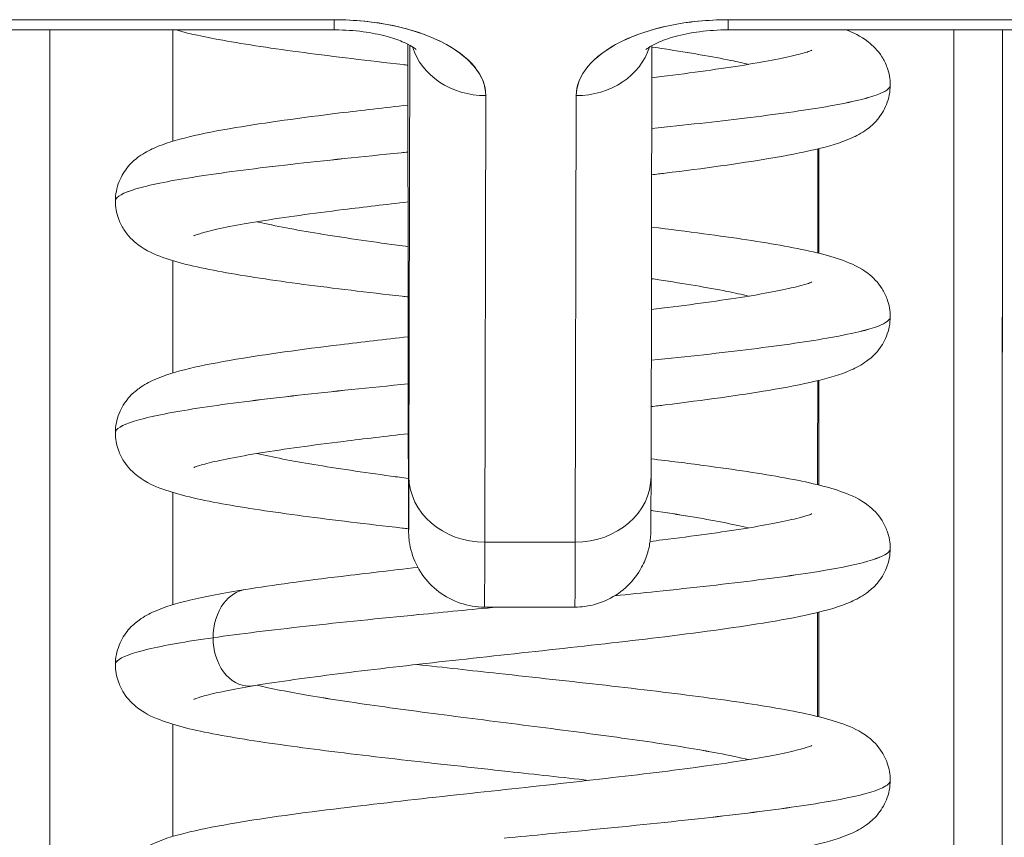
# Model space of a CAD drawing. Header units: inches. Extents: x 14 to 326, y 10 to 205.
# Tile 62 of 107: x 239.189 to 239.429, y 61.945 to 62.145. Entities that reach past the tile are written whole.
import ezdxf

# ---------------------------------------------------------------- set-up
doc = ezdxf.new("R2010")
doc.units = ezdxf.units.IN
doc.header["$LTSCALE"] = 20
doc.header["$MEASUREMENT"] = 0
doc.layers.add('Visible (ANSI)', color=7, linetype='Continuous', lineweight=5)

msp = doc.modelspace()

# ---------------------------------------------------------------- linework, layer by layer
at = {"layer": 'Visible (ANSI)'}
for p, q in [((239.26601, 62.14462), (239.07664, 62.14462)), ((239.07664, 62.14462), (239.26601, 62.14462)), ((239.55145, 62.14462), (239.36208, 62.14462)), ((239.36208, 62.14462), (239.55145, 62.14462)), ((239.07663, 62.14214), (239.266, 62.14214)), ((239.22669, 62.11501), (239.22669, 62.14214)), ((239.22669, 62.11501), (239.22669, 62.14214)), ((239.22669, 62.14214), (239.22669, 62.11501)), ((239.36206, 62.14214), (239.55143, 62.14214)), ((239.28405, 62.06974), (239.284, 62.13795)), ((239.284, 62.13795), (239.28405, 62.06974)), ((239.28446, 62.13837), (239.28422, 62.03328)), ((239.28422, 62.03328), (239.28446, 62.13837)), ((239.34328, 62.03324), (239.34351, 62.13833)), ((239.30298, 62.12612), (239.30274, 62.01726)), ((239.30274, 62.01726), (239.30298, 62.12612)), ((239.32503, 62.12612), (239.32479, 62.01726)), ((239.32479, 62.01726), (239.32503, 62.12612)), ((239.38417, 62.0877), (239.38417, 62.11318)), ((239.38417, 62.11318), (239.38417, 62.0877)), ((239.22669, 62.05852), (239.22669, 62.08585)), ((239.22669, 62.05852), (239.22669, 62.08585)), ((239.22669, 62.08585), (239.22669, 62.05852)), ((239.28405, 62.06974), (239.28405, 62.06973)), ((239.38417, 62.0312), (239.38417, 62.05668)), ((239.38417, 62.05668), (239.38417, 62.0312)), ((239.22669, 62.00202), (239.22669, 62.02936)), ((239.22669, 62.00202), (239.22669, 62.02936)), ((239.22669, 62.02936), (239.22669, 62.00202)), ((239.32479, 62.01726), (239.30274, 62.01726)), ((239.30274, 62.01726), (239.32479, 62.01726)), ((239.30267, 62.00144), (239.32471, 62.00144)), ((239.38417, 61.9747), (239.38417, 62.00019)), ((239.38417, 62.00019), (239.38417, 61.9747)), ((239.22669, 61.94553), (239.22669, 61.97286)), ((239.22669, 61.94553), (239.22669, 61.97286)), ((239.22669, 61.97286), (239.22669, 61.94553))]:
    msp.add_line(p, q, dxfattribs=at)
for centre, major_axis, ratio, start_param, end_param in [((239.266, 62.16065), (0, -0.0185), 0.001274, 0, 0.523599), ((239.266, 62.16065), (0, -0.0185), 0.001274, 0, 0.523599), ((239.26597, 62.12612), (0.03701, 0.00003), 0.5, 6.281715, 7.852511), ((239.36204, 62.12612), (-0.03701, -0.00003), 0.5, 4.710918, 6.281715), ((239.36206, 62.16065), (0, -0.0185), 0.001274, 0, 0.523599), ((239.36206, 62.16065), (0, -0.0185), 0.001274, 0, 0.523599), ((239.19788, 61.84721), (0, 0.98425), 0.001274, 1.266466, 1.56886), ((239.41835, 61.84721), (0, -0.98425), 0.001274, 4.408059, 4.710116), ((239.43016, 61.84721), (0, 0.97244), 0.001274, 1.262649, 1.570796), ((239.28347, 61.89839), (0, -0.47913), 0.001274, 2.094395, 2.095991), ((239.30297, 62.14214), (-0.0185, 0.00004), 0.866025, 0.264148, 1.573343), ((239.30297, 62.14214), (-0.0185, 0.00004), 0.866025, 0.264148, 1.573343), ((239.32502, 62.14214), (0.0185, -0.00004), 0.866025, 4.714936, 6.021869), ((239.32502, 62.14214), (0.0185, -0.00004), 0.866025, 4.714936, 6.021869), ((239.28416, 62.11955), (0, -0.09961), 0.001274, 5.235988, 6.806784), ((239.30273, 62.03328), (-0.0185, 0.00004), 0.866025, 0.002547, 1.573343), ((239.30273, 62.03328), (-0.0185, 0.00004), 0.866025, 0.002547, 1.573343), ((239.32478, 62.03328), (0.0185, -0.00004), 0.866025, 4.714936, 6.283185), ((239.32478, 62.03328), (0.0185, -0.00004), 0.866025, 4.714936, 6.283185), ((239.30266, 62.11955), (0, -0.11811), 0.001274, 0, 0.523599), ((239.30266, 62.11955), (0, -0.11811), 0.001274, 6.283185, 6.806766), ((239.32471, 62.11955), (0, -0.11811), 0.001274, 0, 0.523581), ((239.32471, 62.11955), (0, -0.11811), 0.001274, 0.000005, 0.523603)]:
    msp.add_ellipse(centre, major_axis=major_axis, ratio=ratio, start_param=start_param, end_param=end_param, dxfattribs=at)
for points, knots in [([(239.30298, 62.12612), (239.30292, 62.12865), (239.30201, 62.13098), (239.30019, 62.13319), (239.29836, 62.13539), (239.29562, 62.13747), (239.29217, 62.1392), (239.28871, 62.14093), (239.28455, 62.1423), (239.28014, 62.14322), (239.27573, 62.14413), (239.27107, 62.14459), (239.26601, 62.14462)], [0, 0, 0, 0, 0.25, 0.25, 0.25, 0.5, 0.5, 0.5, 0.75, 0.75, 0.75, 1, 1, 1, 1]), ([(239.36208, 62.14462), (239.35701, 62.14459), (239.35235, 62.14413), (239.34793, 62.14322), (239.34352, 62.1423), (239.33935, 62.14093), (239.33589, 62.1392), (239.33243, 62.13747), (239.32968, 62.13539), (239.32785, 62.13318), (239.32601, 62.13098), (239.3251, 62.12865), (239.32503, 62.12612)], [0, 0, 0, 0, 0.25, 0.25, 0.25, 0.5, 0.5, 0.5, 0.75, 0.75, 0.75, 1, 1, 1, 1]), ([(239.284, 62.13354), (239.28361, 62.13358), (239.28321, 62.13363), (239.27427, 62.13464), (239.26604, 62.13562), (239.25119, 62.13758), (239.24445, 62.13858), (239.2344, 62.14041), (239.23066, 62.14119), (239.22738, 62.14214)], [0.3909909, 0.3909909, 0.3909909, 0.3909909, 0.3941478, 0.3941478, 0.462274, 0.462274, 0.5317151, 0.5317151, 0.5867458, 0.5867458, 0.5867458, 0.5867458]), ([(239.28598, 62.13735), (239.28598, 62.13735), (239.28596, 62.13736), (239.28581, 62.1375), (239.28549, 62.13776), (239.2844, 62.13842), (239.28361, 62.13884), (239.28151, 62.13972), (239.28017, 62.14018), (239.27696, 62.14104), (239.27505, 62.14142), (239.27088, 62.14197), (239.26859, 62.14213), (239.2662, 62.14214), (239.2661, 62.14214), (239.266, 62.14214)], [0.458745, 0.458745, 0.458745, 0.458745, 0.511139, 0.511139, 0.68548, 0.68548, 0.871321, 0.871321, 1.079586, 1.079586, 1.310958, 1.310958, 1.558937, 1.558937, 1.569693, 1.569693, 1.569693, 1.569693]), ([(239.36206, 62.14214), (239.35971, 62.14214), (239.35736, 62.14199), (239.35297, 62.14142), (239.35093, 62.14101), (239.34747, 62.14006), (239.34602, 62.13953), (239.34387, 62.13856), (239.3431, 62.13812), (239.34221, 62.13751), (239.34201, 62.13732), (239.34201, 62.13732)], [1.569693, 1.569693, 1.569693, 1.569693, 1.824003, 1.824003, 2.072339, 2.072339, 2.302798, 2.302798, 2.507114, 2.507114, 2.683583, 2.683583, 2.683583, 2.683583]), ([(239.39084, 62.14214), (239.3926, 62.14147), (239.39433, 62.14067), (239.39735, 62.13837), (239.39857, 62.1372), (239.40009, 62.13478), (239.40053, 62.1339), (239.40135, 62.13162), (239.40162, 62.13013), (239.40162, 62.12868)], [0.61017388, 0.61017388, 0.61017388, 0.61017388, 0.64266895, 0.64266895, 0.66284837, 0.66284837, 0.67235544, 0.67235544, 0.68610313, 0.68610313, 0.68610313, 0.68610313]), ([(239.42892, 61.84721), (239.42892, 61.89761), (239.42893, 61.9474), (239.42894, 61.99718), (239.42895, 62.04608), (239.42896, 62.09495), (239.42898, 62.14214)], [0, 0, 0, 0, 0.3333333, 0.3333333, 0.3333333, 0.6608154, 0.6608154, 0.6608154, 0.6608154]), ([(239.34349, 62.13048), (239.34426, 62.13057), (239.34502, 62.13066), (239.35334, 62.1317), (239.36032, 62.13265), (239.37167, 62.13447), (239.37632, 62.13539), (239.38059, 62.1365), (239.38159, 62.13681), (239.38238, 62.13711), (239.38252, 62.13718), (239.38252, 62.13718)], [0.4507378, 0.4507378, 0.4507378, 0.4507378, 0.4573496, 0.4573496, 0.5238417, 0.5238417, 0.5881778, 0.5881778, 0.6161894, 0.6161894, 0.6296924, 0.6296924, 0.6296924, 0.6296924]), ([(239.36708, 62.13374), (239.36575, 62.13405), (239.36432, 62.13437), (239.36278, 62.13468), (239.35821, 62.13562), (239.35271, 62.13656), (239.34657, 62.1375), (239.34557, 62.13765), (239.34455, 62.1378), (239.34351, 62.13796)], [0.77600384, 0.77600384, 0.77600384, 0.77600384, 0.78125, 0.78125, 0.78125, 0.796875, 0.796875, 0.796875, 0.79942627, 0.79942627, 0.79942627, 0.79942627]), ([(239.34351, 62.13796), (239.34455, 62.1378), (239.35182, 62.13671), (239.36005, 62.13531), (239.36575, 62.13405), (239.36708, 62.13374)], [0.20057373, 0.20057373, 0.20057373, 0.20057373, 0.203125, 0.21875, 0.22399616, 0.22399616, 0.22399616, 0.22399616]), ([(239.40162, 62.12868), (239.40162, 62.12708), (239.40128, 62.12543), (239.40013, 62.12254), (239.39932, 62.12127), (239.39763, 62.11926), (239.39674, 62.1185), (239.39457, 62.11693), (239.39333, 62.11629), (239.38941, 62.11455), (239.38666, 62.11377), (239.38009, 62.11221), (239.37628, 62.11147), (239.36487, 62.10956), (239.35619, 62.10837), (239.34562, 62.10708), (239.34454, 62.10695), (239.34344, 62.10682)], [0, 0, 0, 0, 0.0152104, 0.0152104, 0.0301399, 0.0301399, 0.0454448, 0.0454448, 0.0681764, 0.0681764, 0.1184476, 0.1184476, 0.1683083, 0.1683083, 0.2502352, 0.2502352, 0.2594449, 0.2594449, 0.2594449, 0.2594449]), ([(239.40162, 62.12868), (239.40162, 62.12787), (239.39911, 62.12611), (239.38724, 62.12342), (239.36777, 62.12071), (239.35157, 62.11894), (239.34347, 62.1181)], [0.25206857, 0.25206857, 0.25206857, 0.25206857, 0.265625, 0.28125, 0.296875, 0.31079138, 0.31079138, 0.31079138, 0.31079138]), ([(239.34347, 62.1181), (239.35157, 62.11894), (239.3592, 62.11977), (239.36607, 62.12061), (239.37377, 62.12155), (239.38051, 62.12249), (239.38594, 62.12342), (239.39138, 62.12436), (239.39552, 62.1253), (239.39816, 62.12624), (239.40046, 62.12705), (239.40162, 62.12787), (239.40162, 62.12868)], [0.68920862, 0.68920862, 0.68920862, 0.68920862, 0.703125, 0.703125, 0.703125, 0.71875, 0.71875, 0.71875, 0.734375, 0.734375, 0.734375, 0.74793143, 0.74793143, 0.74793143, 0.74793143]), ([(239.21265, 62.10043), (239.21265, 62.10203), (239.21298, 62.10368), (239.21414, 62.10658), (239.21495, 62.10785), (239.21664, 62.10985), (239.21752, 62.11061), (239.21967, 62.11216), (239.22089, 62.1128), (239.22474, 62.11452), (239.22744, 62.11529), (239.23393, 62.11685), (239.23771, 62.11759), (239.24913, 62.11951), (239.25785, 62.12071), (239.27266, 62.12252), (239.27826, 62.12317), (239.28401, 62.12382)], [0, 0, 0, 0, 0.015191, 0.015191, 0.0301093, 0.0301093, 0.0452586, 0.0452586, 0.0676942, 0.0676942, 0.1171263, 0.1171263, 0.1671679, 0.1671679, 0.2496397, 0.2496397, 0.2950498, 0.2950498, 0.2950498, 0.2950498]), ([(239.28402, 62.11233), (239.28346, 62.11228), (239.27336, 62.11128), (239.25462, 62.10935), (239.23241, 62.10654), (239.21746, 62.10372), (239.21295, 62.10169), (239.21265, 62.10059), (239.21265, 62.10043)], [0.34283173, 0.34283173, 0.34283173, 0.34283173, 0.34375, 0.359375, 0.375, 0.390625, 0.40625, 0.40889812, 0.40889812, 0.40889812, 0.40889812]), ([(239.21265, 62.10043), (239.21265, 62.10059), (239.21269, 62.10075), (239.21278, 62.10091), (239.2133, 62.10185), (239.21538, 62.10279), (239.21891, 62.10372), (239.22244, 62.10466), (239.22743, 62.1056), (239.23362, 62.10654), (239.23981, 62.10748), (239.24722, 62.10842), (239.25547, 62.10935), (239.26372, 62.11029), (239.27283, 62.11123), (239.28234, 62.11217), (239.2829, 62.11222), (239.28346, 62.11228), (239.28402, 62.11233)], [0.59110188, 0.59110188, 0.59110188, 0.59110188, 0.59375, 0.59375, 0.59375, 0.609375, 0.609375, 0.609375, 0.625, 0.625, 0.625, 0.640625, 0.640625, 0.640625, 0.65625, 0.65625, 0.65625, 0.65716827, 0.65716827, 0.65716827, 0.65716827]), ([(239.28405, 62.07704), (239.28357, 62.07709), (239.28309, 62.07714), (239.27408, 62.07816), (239.26585, 62.07914), (239.25103, 62.0811), (239.2443, 62.08211), (239.23284, 62.0842), (239.22822, 62.08522), (239.22222, 62.0874), (239.22026, 62.08821), (239.21697, 62.0907), (239.21574, 62.09187), (239.2142, 62.0943), (239.21375, 62.09519), (239.21292, 62.09749), (239.21265, 62.09898), (239.21265, 62.10043)], [0.390871, 0.390871, 0.390871, 0.390871, 0.3946655, 0.3946655, 0.4628016, 0.4628016, 0.5322576, 0.5322576, 0.605113, 0.605113, 0.6422421, 0.6422421, 0.6626319, 0.6626319, 0.6723317, 0.6723317, 0.6861274, 0.6861274, 0.6861274, 0.6861274]), ([(239.28403, 62.10019), (239.27857, 62.09957), (239.27327, 62.09895), (239.26076, 62.09739), (239.2538, 62.09644), (239.24249, 62.09462), (239.23786, 62.0937), (239.23362, 62.0926), (239.23264, 62.09228), (239.23189, 62.092), (239.23175, 62.09193), (239.23175, 62.09193)], [0.4143739, 0.4143739, 0.4143739, 0.4143739, 0.4579456, 0.4579456, 0.524421, 0.524421, 0.5887205, 0.5887205, 0.6166735, 0.6166735, 0.6299268, 0.6299268, 0.6299268, 0.6299268]), ([(239.28404, 62.08929), (239.28314, 62.08941), (239.28225, 62.08953), (239.28137, 62.08965), (239.27448, 62.09059), (239.26802, 62.09153), (239.26229, 62.09247), (239.25657, 62.09341), (239.25158, 62.09434), (239.24757, 62.09528), (239.24745, 62.09531), (239.24732, 62.09534), (239.24719, 62.09537)], [0.52924768, 0.52924768, 0.52924768, 0.52924768, 0.53125, 0.53125, 0.53125, 0.546875, 0.546875, 0.546875, 0.5625, 0.5625, 0.5625, 0.56300653, 0.56300653, 0.56300653, 0.56300653]), ([(239.24719, 62.09537), (239.24732, 62.09534), (239.25142, 62.09437), (239.26156, 62.09247), (239.27531, 62.09047), (239.28314, 62.08941), (239.28404, 62.08929)], [0.43699347, 0.43699347, 0.43699347, 0.43699347, 0.4375, 0.453125, 0.46875, 0.47075232, 0.47075232, 0.47075232, 0.47075232]), ([(239.34341, 62.09405), (239.34784, 62.09352), (239.3521, 62.09298), (239.36355, 62.09146), (239.37025, 62.09046), (239.38166, 62.08837), (239.38625, 62.08734), (239.3922, 62.08515), (239.39412, 62.08434), (239.39737, 62.08185), (239.39859, 62.08067), (239.4001, 62.07825), (239.40053, 62.07738), (239.40135, 62.07511), (239.40162, 62.07363), (239.40162, 62.07219)], [0.4267112, 0.4267112, 0.4267112, 0.4267112, 0.4638838, 0.4638838, 0.5333655, 0.5333655, 0.6063114, 0.6063114, 0.6428354, 0.6428354, 0.6629436, 0.6629436, 0.6723724, 0.6723724, 0.686091, 0.686091, 0.686091, 0.686091]), ([(239.36708, 62.07724), (239.36546, 62.07763), (239.36368, 62.07801), (239.36175, 62.0784), (239.35704, 62.07933), (239.35143, 62.08027), (239.34519, 62.08121), (239.34459, 62.0813), (239.34399, 62.08139), (239.34339, 62.08148)], [0.4623423, 0.4623423, 0.4623423, 0.4623423, 0.46875, 0.46875, 0.46875, 0.484375, 0.484375, 0.484375, 0.48586723, 0.48586723, 0.48586723, 0.48586723]), ([(239.34339, 62.08148), (239.34399, 62.08139), (239.35089, 62.08036), (239.35934, 62.07895), (239.36546, 62.07763), (239.36708, 62.07724)], [0.51413277, 0.51413277, 0.51413277, 0.51413277, 0.515625, 0.53125, 0.5376577, 0.5376577, 0.5376577, 0.5376577]), ([(239.34337, 62.07397), (239.3442, 62.07407), (239.34503, 62.07417), (239.35341, 62.07521), (239.36038, 62.07616), (239.37171, 62.07798), (239.37635, 62.0789), (239.38061, 62.08001), (239.3816, 62.08032), (239.38238, 62.08061), (239.38252, 62.08068), (239.38252, 62.08068)], [0.4503749, 0.4503749, 0.4503749, 0.4503749, 0.4575433, 0.4575433, 0.5240288, 0.5240288, 0.5883519, 0.5883519, 0.6163381, 0.6163381, 0.6296501, 0.6296501, 0.6296501, 0.6296501]), ([(239.40162, 62.07219), (239.40162, 62.07058), (239.40128, 62.06893), (239.40013, 62.06604), (239.39932, 62.06477), (239.39762, 62.06276), (239.39673, 62.06199), (239.39456, 62.06042), (239.39331, 62.05978), (239.38937, 62.05804), (239.38661, 62.05726), (239.38003, 62.0557), (239.37625, 62.05497), (239.36486, 62.05306), (239.35618, 62.05188), (239.34558, 62.05058), (239.34445, 62.05044), (239.34332, 62.05031)], [0, 0, 0, 0, 0.0152338, 0.0152338, 0.0301845, 0.0301845, 0.0455174, 0.0455174, 0.0683207, 0.0683207, 0.1187997, 0.1187997, 0.1683432, 0.1683432, 0.2502406, 0.2502406, 0.259797, 0.259797, 0.259797, 0.259797]), ([(239.40162, 62.07219), (239.40162, 62.07144), (239.39943, 62.06976), (239.38845, 62.06714), (239.36897, 62.06435), (239.35217, 62.0625), (239.34334, 62.06159)], [0.56572841, 0.56572841, 0.56572841, 0.56572841, 0.578125, 0.59375, 0.609375, 0.62452422, 0.62452422, 0.62452422, 0.62452422]), ([(239.34334, 62.06159), (239.35217, 62.0625), (239.36044, 62.06341), (239.36777, 62.06432), (239.37533, 62.06526), (239.38189, 62.0662), (239.38714, 62.06714), (239.39238, 62.06808), (239.39631, 62.06901), (239.39873, 62.06995), (239.40065, 62.0707), (239.40162, 62.07144), (239.40162, 62.07219)], [0.37547578, 0.37547578, 0.37547578, 0.37547578, 0.390625, 0.390625, 0.390625, 0.40625, 0.40625, 0.40625, 0.421875, 0.421875, 0.421875, 0.43427159, 0.43427159, 0.43427159, 0.43427159]), ([(239.28422, 62.03328), (239.28421, 62.02797), (239.2842, 62.02426), (239.28419, 62.02212), (239.28417, 62.01998), (239.28416, 62.01941), (239.28415, 62.02048), (239.28413, 62.02156), (239.28412, 62.02429), (239.28411, 62.02855), (239.2841, 62.03282), (239.28409, 62.03862), (239.28408, 62.04554), (239.28407, 62.05245), (239.28406, 62.06047), (239.28405, 62.06974)], [0, 0, 0, 0, 0.2, 0.2, 0.2, 0.4, 0.4, 0.4, 0.6, 0.6, 0.6, 0.8, 0.8, 0.8, 1, 1, 1, 1]), ([(239.30266, 62.00143), (239.30066, 62.00143), (239.29864, 62.00177), (239.29488, 62.00304), (239.2931, 62.00398), (239.28996, 62.00634), (239.28857, 62.00779), (239.28633, 62.01103), (239.28546, 62.01285), (239.28465, 62.01562), (239.28445, 62.01656), (239.2843, 62.01763), (239.28428, 62.01783), (239.28425, 62.01815), (239.28423, 62.01828), (239.28421, 62.01859), (239.2842, 62.01874), (239.28418, 62.01898), (239.28418, 62.01908), (239.28417, 62.01929), (239.28417, 62.01938), (239.28416, 62.01965), (239.28416, 62.01977), (239.28415, 62.02027), (239.28414, 62.02069), (239.28413, 62.02303), (239.28411, 62.02619), (239.28409, 62.03558), (239.28408, 62.0422), (239.28406, 62.0559), (239.28406, 62.06258), (239.28405, 62.06973)], [0, 0, 0, 0, 0.0152437, 0.0152437, 0.0302108, 0.0302108, 0.0451875, 0.0451875, 0.0601581, 0.0601581, 0.0673092, 0.0673092, 0.0689264, 0.0689264, 0.0702228, 0.0702228, 0.0721464, 0.0721464, 0.074147, 0.074147, 0.0775296, 0.0775296, 0.0857864, 0.0857864, 0.110542, 0.110542, 0.1855583, 0.1855583, 0.2684918, 0.2684918, 0.3313559, 0.3313559, 0.3313559, 0.3313559]), ([(239.21265, 62.04394), (239.21265, 62.04554), (239.21298, 62.04719), (239.21414, 62.05008), (239.21495, 62.05136), (239.21665, 62.05337), (239.21755, 62.05413), (239.2197, 62.05568), (239.22092, 62.05631), (239.22477, 62.05803), (239.22748, 62.05881), (239.23399, 62.06037), (239.23778, 62.0611), (239.2492, 62.06303), (239.25793, 62.06422), (239.27274, 62.06604), (239.27832, 62.06669), (239.28405, 62.06733)], [0, 0, 0, 0, 0.0152181, 0.0152181, 0.0301588, 0.0301588, 0.0454237, 0.0454237, 0.0678247, 0.0678247, 0.1174266, 0.1174266, 0.1674055, 0.1674055, 0.2499115, 0.2499115, 0.2951548, 0.2951548, 0.2951548, 0.2951548]), ([(239.28406, 62.05584), (239.27464, 62.05492), (239.2564, 62.05305), (239.23383, 62.05025), (239.21829, 62.04744), (239.21311, 62.04533), (239.21265, 62.04417), (239.21265, 62.04394)], [0.65646939, 0.65646939, 0.65646939, 0.65646939, 0.671875, 0.6875, 0.703125, 0.71875, 0.7225593, 0.7225593, 0.7225593, 0.7225593]), ([(239.21265, 62.04394), (239.21265, 62.04417), (239.21274, 62.04439), (239.21292, 62.04462), (239.21368, 62.04556), (239.21598, 62.0465), (239.21972, 62.04744), (239.22347, 62.04838), (239.22865, 62.04931), (239.23502, 62.05025), (239.24139, 62.05119), (239.24895, 62.05213), (239.25732, 62.05307), (239.26558, 62.05399), (239.27464, 62.05492), (239.28406, 62.05584)], [0.2774407, 0.2774407, 0.2774407, 0.2774407, 0.28125, 0.28125, 0.28125, 0.296875, 0.296875, 0.296875, 0.3125, 0.3125, 0.3125, 0.328125, 0.328125, 0.328125, 0.34353061, 0.34353061, 0.34353061, 0.34353061]), ([(239.28415, 62.02053), (239.28361, 62.02059), (239.28308, 62.02065), (239.27401, 62.02168), (239.26579, 62.02266), (239.25097, 62.02462), (239.24425, 62.02562), (239.2328, 62.02771), (239.22818, 62.02874), (239.22219, 62.03091), (239.22023, 62.03173), (239.21695, 62.03422), (239.21572, 62.03539), (239.21419, 62.03783), (239.21374, 62.03871), (239.21292, 62.04101), (239.21265, 62.04249), (239.21265, 62.04394)], [0.3906024, 0.3906024, 0.3906024, 0.3906024, 0.3948517, 0.3948517, 0.4629919, 0.4629919, 0.5324535, 0.5324535, 0.6053216, 0.6053216, 0.6423489, 0.6423489, 0.6626931, 0.6626931, 0.6723745, 0.6723745, 0.6861191, 0.6861191, 0.6861191, 0.6861191]), ([(239.28408, 62.0437), (239.2786, 62.04308), (239.27329, 62.04245), (239.26076, 62.04089), (239.25381, 62.03994), (239.24249, 62.03812), (239.23786, 62.03721), (239.23363, 62.0361), (239.23265, 62.03579), (239.23189, 62.0355), (239.23175, 62.03544), (239.23175, 62.03544)], [0.4142431, 0.4142431, 0.4142431, 0.4142431, 0.4579372, 0.4579372, 0.5244074, 0.5244074, 0.5886992, 0.5886992, 0.6166461, 0.6166461, 0.6299561, 0.6299561, 0.6299561, 0.6299561]), ([(239.2841, 62.03279), (239.28266, 62.03298), (239.28124, 62.03317), (239.27984, 62.03337), (239.27302, 62.0343), (239.26664, 62.03524), (239.26103, 62.03618), (239.25565, 62.03708), (239.25097, 62.03798), (239.24719, 62.03888)], [0.2155403, 0.2155403, 0.2155403, 0.2155403, 0.21875, 0.21875, 0.21875, 0.234375, 0.234375, 0.234375, 0.2493453, 0.2493453, 0.2493453, 0.2493453]), ([(239.24719, 62.03888), (239.25097, 62.03798), (239.26054, 62.03614), (239.27433, 62.03411), (239.28266, 62.03298), (239.2841, 62.03279)], [0.7506547, 0.7506547, 0.7506547, 0.7506547, 0.765625, 0.78125, 0.7844597, 0.7844597, 0.7844597, 0.7844597]), ([(239.34329, 62.03757), (239.34779, 62.03703), (239.35211, 62.03649), (239.36361, 62.03496), (239.37031, 62.03396), (239.3817, 62.03186), (239.38629, 62.03084), (239.39222, 62.02864), (239.39415, 62.02783), (239.39739, 62.02534), (239.39861, 62.02415), (239.40012, 62.02173), (239.40054, 62.02086), (239.40135, 62.0186), (239.40162, 62.01712), (239.40162, 62.01569)], [0.4263582, 0.4263582, 0.4263582, 0.4263582, 0.4640694, 0.4640694, 0.5335573, 0.5335573, 0.606518, 0.606518, 0.6429422, 0.6429422, 0.6630074, 0.6630074, 0.6724308, 0.6724308, 0.686082, 0.686082, 0.686082, 0.686082]), ([(239.34328, 62.03324), (239.34327, 62.02783), (239.34325, 62.02392), (239.34324, 62.02097), (239.34323, 62.02042), (239.34322, 62.01977), (239.34322, 62.01967), (239.3432, 62.01913), (239.3432, 62.01906), (239.34319, 62.01885), (239.34318, 62.0187), (239.34315, 62.01835), (239.34313, 62.01813), (239.34305, 62.01742), (239.34297, 62.01688), (239.34276, 62.01584), (239.34264, 62.01532), (239.34213, 62.01354), (239.34162, 62.0123), (239.3401, 62.00949), (239.33894, 62.00796), (239.33619, 62.00529), (239.33454, 62.00414), (239.331, 62.00243), (239.32907, 62.00185), (239.32632, 62.00149), (239.32552, 62.00143), (239.32471, 62.00143)], [0, 0, 0, 0, 0.0823467, 0.0823467, 0.1118576, 0.1118576, 0.1247539, 0.1247539, 0.1265515, 0.1265515, 0.1286021, 0.1286021, 0.1306663, 0.1306663, 0.134814, 0.134814, 0.138887, 0.138887, 0.148968, 0.148968, 0.1632472, 0.1632472, 0.1782167, 0.1782167, 0.1931923, 0.1931923, 0.1993249, 0.1993249, 0.1993249, 0.1993249]), ([(239.34305, 62.01743), (239.34406, 62.01755), (239.34505, 62.01768), (239.35359, 62.01874), (239.36054, 62.01969), (239.37183, 62.02151), (239.37645, 62.02242), (239.38066, 62.02353), (239.38164, 62.02384), (239.38239, 62.02412), (239.38252, 62.02419), (239.38252, 62.02419)], [0.2738775, 0.2738775, 0.2738775, 0.2738775, 0.2825393, 0.2825393, 0.3490094, 0.3490094, 0.4132993, 0.4132993, 0.4412187, 0.4412187, 0.4541397, 0.4541397, 0.4541397, 0.4541397]), ([(239.36708, 62.02075), (239.36517, 62.0212), (239.36303, 62.02165), (239.36068, 62.02211), (239.35584, 62.02305), (239.35012, 62.02398), (239.34379, 62.02492), (239.34361, 62.02495), (239.34343, 62.02498), (239.34326, 62.025)], [0.14868079, 0.14868079, 0.14868079, 0.14868079, 0.15625, 0.15625, 0.15625, 0.171875, 0.171875, 0.171875, 0.17231222, 0.17231222, 0.17231222, 0.17231222]), ([(239.34326, 62.025), (239.34343, 62.02498), (239.34996, 62.02401), (239.35861, 62.02259), (239.36517, 62.0212), (239.36708, 62.02075)], [0.82768778, 0.82768778, 0.82768778, 0.82768778, 0.828125, 0.84375, 0.85131921, 0.85131921, 0.85131921, 0.85131921]), ([(239.40162, 62.01569), (239.40162, 62.01409), (239.40128, 62.01243), (239.40013, 62.00954), (239.39932, 62.00827), (239.39762, 62.00626), (239.39672, 62.00549), (239.39454, 62.00392), (239.39329, 62.00328), (239.38935, 62.00153), (239.38659, 62.00076), (239.38001, 61.9992), (239.37623, 61.99847), (239.36486, 61.99657), (239.35617, 61.99538), (239.3384, 61.9932), (239.3293, 61.99218), (239.31121, 61.99019), (239.302, 61.9892), (239.28452, 61.98727), (239.276, 61.98629), (239.26075, 61.9844), (239.2538, 61.98344), (239.24747, 61.98243), (239.2469, 61.98233), (239.24635, 61.98224)], [0, 0, 0, 0, 0.0152511, 0.0152511, 0.0302179, 0.0302179, 0.0455715, 0.0455715, 0.0684256, 0.0684256, 0.1189381, 0.1189381, 0.1683478, 0.1683478, 0.2502856, 0.2502856, 0.3215698, 0.3215698, 0.3903293, 0.3903293, 0.4579535, 0.4579535, 0.5244169, 0.5244169, 0.5310971, 0.5310971, 0.5310971, 0.5310971]), ([(239.40162, 62.01569), (239.40162, 62.01501), (239.39972, 62.0134), (239.38962, 62.01085), (239.37046, 62.00804), (239.35052, 62.00582), (239.33787, 62.00454), (239.33444, 62.0042)], [0.87939066, 0.87939066, 0.87939066, 0.87939066, 0.890625, 0.90625, 0.921875, 0.9375, 0.94318096, 0.94318096, 0.94318096, 0.94318096]), ([(239.33444, 62.0042), (239.33787, 62.00454), (239.34125, 62.00488), (239.34454, 62.00522), (239.35359, 62.00616), (239.36203, 62.0071), (239.36944, 62.00804), (239.37685, 62.00897), (239.38323, 62.00991), (239.38828, 62.01085), (239.39333, 62.01179), (239.39705, 62.01273), (239.39924, 62.01367), (239.40082, 62.01434), (239.40162, 62.01501), (239.40162, 62.01569)], [0.05681904, 0.05681904, 0.05681904, 0.05681904, 0.0625, 0.0625, 0.0625, 0.078125, 0.078125, 0.078125, 0.09375, 0.09375, 0.09375, 0.109375, 0.109375, 0.109375, 0.12060934, 0.12060934, 0.12060934, 0.12060934]), ([(239.24427, 62.00569), (239.251, 62.00678), (239.25901, 62.00786), (239.27361, 62.00965), (239.27993, 62.01037), (239.28641, 62.0111)], [0, 0, 0, 0, 0.0749675, 0.0749675, 0.1257636, 0.1257636, 0.1257636, 0.1257636]), ([(239.21265, 61.98744), (239.21265, 61.98904), (239.21299, 61.9907), (239.21414, 61.99359), (239.21495, 61.99486), (239.21666, 61.99688), (239.21756, 61.99765), (239.21972, 61.9992), (239.22095, 61.99983), (239.22482, 62.00155), (239.22753, 62.00233), (239.23458, 62.00401), (239.23908, 62.00486), (239.24427, 62.00569)], [0, 0, 0, 0, 0.0152392, 0.0152392, 0.0301983, 0.0301983, 0.0455382, 0.0455382, 0.0680353, 0.0680353, 0.1177459, 0.1177459, 0.1756414, 0.1756414, 0.1756414, 0.1756414]), ([(239.23646, 61.99396), (239.23646, 61.99705), (239.23742, 62.00014), (239.23905, 62.00232), (239.24044, 62.00418), (239.24232, 62.00538), (239.24427, 62.00569)], [0, 0, 0, 0, 0.25, 0.25, 0.25, 0.4630488, 0.4630488, 0.4630488, 0.4630488]), ([(239.24427, 62.00569), (239.24232, 62.00538), (239.24044, 62.00418), (239.23905, 62.00232), (239.23742, 62.00014), (239.23646, 61.99705), (239.23646, 61.99396)], [0.5369512, 0.5369512, 0.5369512, 0.5369512, 0.75, 0.75, 0.75, 1, 1, 1, 1]), ([(239.3058, 62.00144), (239.29935, 62.00082), (239.28306, 61.99927), (239.25841, 61.99678), (239.243, 61.9949), (239.23646, 61.99396)], [0.95852106, 0.95852106, 0.95852106, 0.95852106, 0.96875, 0.984375, 1, 1, 1, 1]), ([(239.23646, 61.99396), (239.243, 61.9949), (239.25071, 61.99584), (239.2592, 61.99678), (239.2677, 61.99772), (239.27698, 61.99866), (239.28661, 61.99959), (239.2929, 62.00021), (239.29935, 62.00082), (239.3058, 62.00144)], [0, 0, 0, 0, 0.015625, 0.015625, 0.015625, 0.03125, 0.03125, 0.03125, 0.04147894, 0.04147894, 0.04147894, 0.04147894]), ([(239.38388, 62.00012), (239.38387, 61.9932), (239.38387, 61.98629), (239.38386, 61.97939), (239.38386, 61.97785), (239.38386, 61.97632), (239.38386, 61.97478)], [0.30809061, 0.30809061, 0.30809061, 0.30809061, 0.33333333, 0.33333333, 0.33333333, 0.33895054, 0.33895054, 0.33895054, 0.33895054]), ([(239.21265, 61.98744), (239.21265, 61.98774), (239.2128, 61.98804), (239.21312, 61.98834), (239.2141, 61.98927), (239.21663, 61.99021), (239.22058, 61.99115), (239.22454, 61.99209), (239.22992, 61.99303), (239.23646, 61.99396)], [0.96377764, 0.96377764, 0.96377764, 0.96377764, 0.96875, 0.96875, 0.96875, 0.984375, 0.984375, 0.984375, 1, 1, 1, 1]), ([(239.23646, 61.99396), (239.22992, 61.99303), (239.21916, 61.99115), (239.21329, 61.98898), (239.21265, 61.98774), (239.21265, 61.98744)], [0, 0, 0, 0, 0.015625, 0.03125, 0.03622236, 0.03622236, 0.03622236, 0.03622236]), ([(239.24635, 61.98224), (239.246, 61.98218), (239.24565, 61.98215), (239.24529, 61.98215), (239.24299, 61.98215), (239.24068, 61.98343), (239.23905, 61.98561), (239.23742, 61.98779), (239.23646, 61.99088), (239.23646, 61.99396)], [0.4617742, 0.4617742, 0.4617742, 0.4617742, 0.5, 0.5, 0.5, 0.75, 0.75, 0.75, 1, 1, 1, 1]), ([(239.23646, 61.99396), (239.23646, 61.99088), (239.23742, 61.98779), (239.23905, 61.98561), (239.24068, 61.98343), (239.24299, 61.98215), (239.24529, 61.98215), (239.24565, 61.98215), (239.246, 61.98218), (239.24635, 61.98224)], [0, 0, 0, 0, 0.25, 0.25, 0.25, 0.5, 0.5, 0.5, 0.5382258, 0.5382258, 0.5382258, 0.5382258]), ([(239.32813, 61.95919), (239.32172, 61.95991), (239.31507, 61.96064), (239.2997, 61.96231), (239.2908, 61.96328), (239.27387, 61.9652), (239.26566, 61.96618), (239.25086, 61.96814), (239.24415, 61.96914), (239.23271, 61.97123), (239.22811, 61.97226), (239.22214, 61.97444), (239.22018, 61.97526), (239.21691, 61.97775), (239.21569, 61.97893), (239.21417, 61.98136), (239.21373, 61.98225), (239.21292, 61.98453), (239.21265, 61.98601), (239.21265, 61.98744)], [0.2773736, 0.2773736, 0.2773736, 0.2773736, 0.328129, 0.328129, 0.3952237, 0.3952237, 0.4633704, 0.4633704, 0.5328424, 0.5328424, 0.6057417, 0.6057417, 0.6425635, 0.6425635, 0.6628128, 0.6628128, 0.6724465, 0.6724465, 0.6861068, 0.6861068, 0.6861068, 0.6861068]), ([(239.28614, 61.98744), (239.29264, 61.98671), (239.2994, 61.98597), (239.31486, 61.98428), (239.32376, 61.98332), (239.34067, 61.9814), (239.34888, 61.98042), (239.36364, 61.97846), (239.37033, 61.97745), (239.38172, 61.97536), (239.38631, 61.97433), (239.39224, 61.97214), (239.39416, 61.97133), (239.39741, 61.96883), (239.39863, 61.96764), (239.40013, 61.96522), (239.40055, 61.96435), (239.40135, 61.96208), (239.40162, 61.96062), (239.40162, 61.95919)], [0.2774054, 0.2774054, 0.2774054, 0.2774054, 0.3289045, 0.3289045, 0.3960096, 0.3960096, 0.464167, 0.464167, 0.5336585, 0.5336585, 0.6066269, 0.6066269, 0.6430009, 0.6430009, 0.663045, 0.663045, 0.6725038, 0.6725038, 0.6860775, 0.6860775, 0.6860775, 0.6860775]), ([(239.24719, 61.98238), (239.25067, 61.98155), (239.25974, 61.97978), (239.27785, 61.97708), (239.29954, 61.97426), (239.32196, 61.97145), (239.34295, 61.96864), (239.35788, 61.96624), (239.36487, 61.96477), (239.36708, 61.96425)], [0.0643151, 0.0643151, 0.0643151, 0.0643151, 0.078125, 0.09375, 0.109375, 0.125, 0.140625, 0.15625, 0.1649803, 0.1649803, 0.1649803, 0.1649803]), ([(239.36708, 61.96425), (239.36487, 61.96477), (239.36237, 61.9653), (239.35959, 61.96582), (239.35462, 61.96676), (239.34878, 61.9677), (239.34237, 61.96864), (239.33595, 61.96957), (239.32896, 61.97051), (239.32172, 61.97145), (239.31449, 61.97239), (239.30701, 61.97333), (239.29966, 61.97426), (239.29231, 61.9752), (239.28508, 61.97614), (239.27833, 61.97708), (239.27157, 61.97802), (239.26529, 61.97896), (239.25979, 61.97989), (239.25493, 61.98072), (239.25067, 61.98155), (239.24719, 61.98238)], [0.8350197, 0.8350197, 0.8350197, 0.8350197, 0.84375, 0.84375, 0.84375, 0.859375, 0.859375, 0.859375, 0.875, 0.875, 0.875, 0.890625, 0.890625, 0.890625, 0.90625, 0.90625, 0.90625, 0.921875, 0.921875, 0.921875, 0.9356849, 0.9356849, 0.9356849, 0.9356849]), ([(239.24635, 61.98224), (239.24118, 61.98138), (239.23692, 61.9805), (239.23315, 61.97946), (239.23231, 61.97917), (239.23181, 61.97897), (239.23175, 61.97894), (239.23175, 61.97894)], [0, 0, 0, 0, 0.06224215, 0.06224215, 0.08953824, 0.08953824, 0.09889684, 0.09889684, 0.09889684, 0.09889684]), ([(239.21265, 61.93094), (239.21265, 61.93255), (239.21299, 61.9342), (239.21414, 61.9371), (239.21495, 61.93837), (239.21666, 61.94038), (239.21756, 61.94115), (239.21974, 61.94272), (239.22098, 61.94335), (239.22485, 61.94507), (239.22756, 61.94584), (239.2341, 61.9474), (239.23789, 61.94813), (239.24934, 61.95006), (239.25809, 61.95125), (239.27592, 61.95343), (239.28501, 61.95446), (239.30308, 61.95644), (239.31228, 61.95743), (239.32977, 61.95936), (239.33828, 61.96034), (239.35352, 61.96223), (239.36048, 61.96319), (239.37179, 61.96501), (239.37642, 61.96592), (239.38064, 61.96702), (239.38163, 61.96734), (239.38239, 61.96763), (239.38253, 61.96769), (239.38253, 61.96769)], [0, 0, 0, 0, 0.015255, 0.015255, 0.0302276, 0.0302276, 0.045585, 0.045585, 0.0682753, 0.0682753, 0.1179523, 0.1179523, 0.1678673, 0.1678673, 0.2503943, 0.2503943, 0.3215563, 0.3215563, 0.3902984, 0.3902984, 0.4579209, 0.4579209, 0.5243891, 0.5243891, 0.5886821, 0.5886821, 0.6166169, 0.6166169, 0.6297933, 0.6297933, 0.6297933, 0.6297933]), ([(239.30747, 61.9451), (239.31105, 61.94544), (239.31463, 61.94578), (239.31819, 61.94612), (239.32798, 61.94706), (239.33759, 61.948), (239.34654, 61.94894), (239.3555, 61.94987), (239.36381, 61.95081), (239.37107, 61.95175), (239.37833, 61.95269), (239.38454, 61.95363), (239.38939, 61.95456), (239.39424, 61.9555), (239.39774, 61.95644), (239.39971, 61.95738), (239.40098, 61.95798), (239.40162, 61.95859), (239.40162, 61.95919)], [0.72869769, 0.72869769, 0.72869769, 0.72869769, 0.734375, 0.734375, 0.734375, 0.75, 0.75, 0.75, 0.765625, 0.765625, 0.765625, 0.78125, 0.78125, 0.78125, 0.796875, 0.796875, 0.796875, 0.8069455, 0.8069455, 0.8069455, 0.8069455]), ([(239.40162, 61.95919), (239.40162, 61.95859), (239.39999, 61.95704), (239.39074, 61.95456), (239.37212, 61.95175), (239.34719, 61.94894), (239.32449, 61.94672), (239.31105, 61.94544), (239.30747, 61.9451)], [0.1930545, 0.1930545, 0.1930545, 0.1930545, 0.203125, 0.21875, 0.234375, 0.25, 0.265625, 0.27130231, 0.27130231, 0.27130231, 0.27130231]), ([(239.40162, 61.95919), (239.40162, 61.95759), (239.40128, 61.95593), (239.40012, 61.95304), (239.39931, 61.95177), (239.39761, 61.94976), (239.39672, 61.94899), (239.39453, 61.94742), (239.39328, 61.94677), (239.38935, 61.94504), (239.3866, 61.94426), (239.38002, 61.9427), (239.37622, 61.94197), (239.36941, 61.94083), (239.36669, 61.94041), (239.36381, 61.93999)], [0, 0, 0, 0, 0.0152624, 0.0152624, 0.0302398, 0.0302398, 0.0456068, 0.0456068, 0.0684908, 0.0684908, 0.1188286, 0.1188286, 0.1684426, 0.1684426, 0.1974952, 0.1974952, 0.1974952, 0.1974952])]:
    msp.add_open_spline(points, degree=3, knots=knots, dxfattribs=at)
for points in [[(239.284, 62.13795), (239.284, 62.13818), (239.284, 62.1384), (239.284, 62.13862)], [(239.284, 62.13794), (239.284, 62.13817), (239.284, 62.13839), (239.284, 62.13862)], [(239.38398, 62.11313), (239.38397, 62.10466), (239.38396, 62.0962), (239.38396, 62.08775)], [(239.38393, 62.05663), (239.38392, 62.04816), (239.38391, 62.03971), (239.3839, 62.03126)]]:
    msp.add_open_spline(points, degree=3, dxfattribs=at)

doc.saveas('drawing.dxf')
